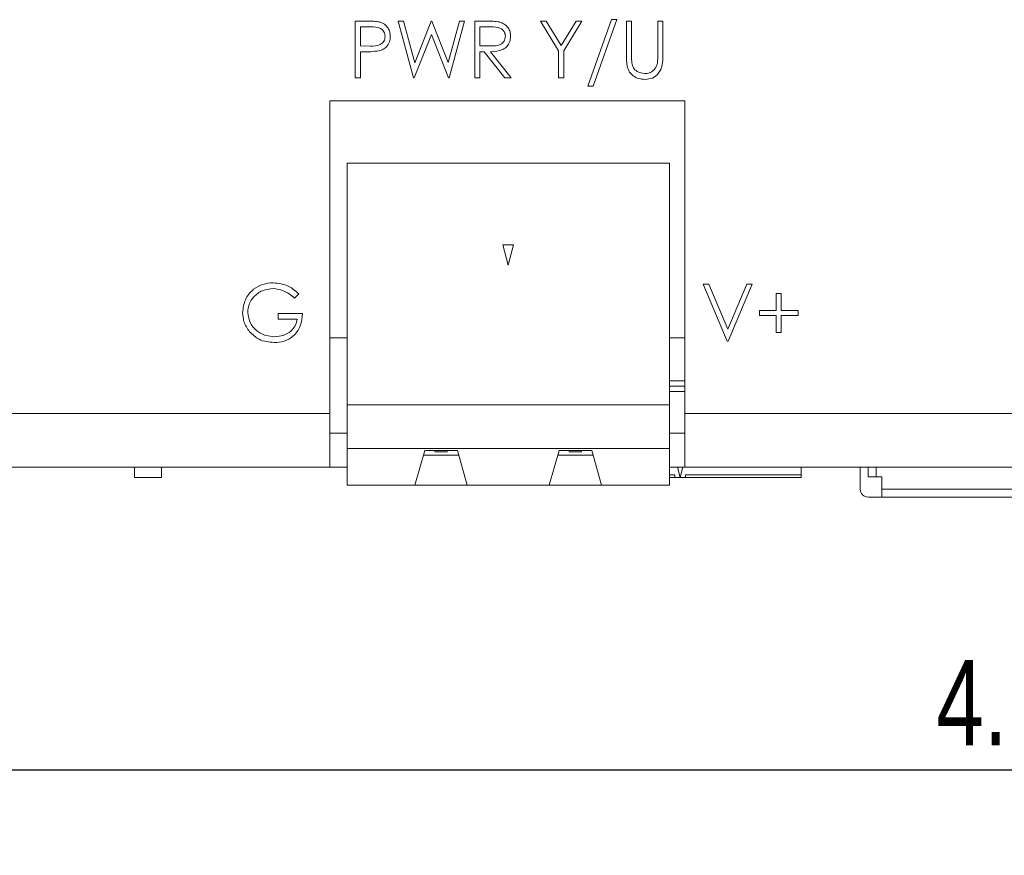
# Model space of a CAD drawing. Header units: inches. Extents: x 0.2 to 16.3, y 0.2 to 11.5.
# Tile 43 of 64: x 7.3 to 8.7, y 5.6 to 6.8. Entities that reach past the tile are written whole.
import ezdxf

# ---------------------------------------------------------------- set-up
doc = ezdxf.new("R2010")
doc.units = ezdxf.units.IN
doc.header["$MEASUREMENT"] = 0
doc.layers.add('FORMAT', color=7, linetype='Continuous')
doc.styles.add('SLDTEXTSTYLE0', font='TXT', dxfattribs={"width": 0.75})
doc.dimstyles.new('SLDDIMSTYLE0', dxfattribs={"dimtxt": 0.125, "dimasz": 0.13, "dimexe": 0, "dimexo": 0.0625, "dimgap": 0.03125, "dimtad": 2, "dimdec": 3, "dimzin": 4, "dimdsep": 46, "dimtxsty": 'Standard', "dimsah": 1, "dimcen": 0.09, "dimadec": 0, "dimazin": 0, "dimtfac": 1, "dimtdec": 3, "dimtofl": 0, "dimtmove": 0, "dimatfit": 3, "dimfxl": 0, "dimtolj": 1, "dimtzin": 12, "dimarcsym": 0})

# ---------------------------------------------------------------- blocks, each defined once
blk = doc.blocks.new('*D7')
at = {"layer": 'FORMAT'}
for p, q in [((6.5309, 6.4284), (6.5309, 5.6247)), ((11.1809, 6.4284), (11.1809, 5.6247)), ((11.1809, 5.7497), (6.5309, 5.7497))]:
    blk.add_line(p, q, dxfattribs=at)
for points in [[(6.5309, 5.7497), (6.6609, 5.7297), (6.6609, 5.7697)], [(11.1809, 5.7497), (11.0509, 5.7697), (11.0509, 5.7297)]]:
    blk.add_solid(points, dxfattribs=at)
at = {"layer": 'FORMAT', "insert": (8.6481, 5.9108), "char_height": 0.125, "attachment_point": 1, "style": 'SLDTEXTSTYLE0'}
blk.add_mtext('4.650', dxfattribs=at)

msp = doc.modelspace()

# ---------------------------------------------------------------- linework, layer by layer
at = {"color": 7, "linetype": 'Continuous', "lineweight": 15}
for p, q in [((7.7966, 6.8473), (7.813, 6.8473)), ((7.7966, 6.764), (7.7966, 6.8473)), ((7.8597, 6.8473), (7.8674, 6.8473)), ((7.8818, 6.764), (7.8597, 6.8473)), ((7.8674, 6.8473), (7.8837, 6.7862)), ((7.8837, 6.7862), (7.908, 6.8473)), ((7.908, 6.8473), (7.909, 6.8473)), ((7.909, 6.8473), (7.9328, 6.7866)), ((7.9328, 6.7866), (7.9492, 6.8473)), ((7.9569, 6.8473), (7.9344, 6.764)), ((7.9492, 6.8473), (7.9569, 6.8473)), ((7.9718, 6.8473), (7.9885, 6.8473)), ((7.9718, 6.764), (7.9718, 6.8473)), ((8.068, 6.8473), (8.0766, 6.8473)), ((8.0947, 6.8036), (8.068, 6.8473)), ((8.0766, 6.8473), (8.0985, 6.8115)), ((8.0985, 6.8115), (8.1203, 6.8473)), ((8.1289, 6.8473), (8.1022, 6.8036)), ((8.1203, 6.8473), (8.1289, 6.8473)), ((8.1374, 6.7522), (8.1723, 6.8495)), ((8.1802, 6.8495), (8.1453, 6.7522)), ((8.1723, 6.8495), (8.1802, 6.8495)), ((8.1941, 6.8473), (8.2015, 6.8473)), ((8.1941, 6.797), (8.1941, 6.8473)), ((8.2015, 6.8473), (8.2015, 6.7974)), ((8.24, 6.8473), (8.2475, 6.8473)), ((8.24, 6.7974), (8.24, 6.8473)), ((8.2475, 6.8473), (8.2475, 6.797)), ((7.8041, 6.8388), (7.8041, 6.811)), ((7.8193, 6.8388), (7.8041, 6.8388)), ((7.9083, 6.8277), (7.8829, 6.764)), ((7.9333, 6.764), (7.9083, 6.8277)), ((7.9793, 6.8388), (7.9793, 6.811)), ((7.9949, 6.8388), (7.9793, 6.8388)), ((7.8041, 6.811), (7.8187, 6.8108)), ((7.8041, 6.8024), (7.8041, 6.764)), ((7.8101, 6.8024), (7.8041, 6.8024)), ((7.9793, 6.811), (7.9946, 6.8109)), ((7.9793, 6.8024), (7.9793, 6.764)), ((7.9854, 6.8024), (7.9793, 6.8024)), ((8.016, 6.764), (7.9854, 6.8024)), ((7.9946, 6.8024), (8.0253, 6.764)), ((8.0947, 6.764), (8.0947, 6.8036)), ((8.1022, 6.8036), (8.1022, 6.764)), ((7.8041, 6.764), (7.7966, 6.764)), ((7.8829, 6.764), (7.8818, 6.764)), ((7.9344, 6.764), (7.9333, 6.764)), ((7.9793, 6.764), (7.9718, 6.764)), ((8.0253, 6.764), (8.016, 6.764)), ((8.1022, 6.764), (8.0947, 6.764)), ((8.1453, 6.7522), (8.1374, 6.7522)), ((8.2795, 6.7306), (7.7595, 6.7306)), ((7.7595, 6.7306), (7.7595, 6.2724)), ((8.2795, 6.2724), (8.2795, 6.7306)), ((7.7846, 6.2851), (7.7846, 6.6394)), ((7.7846, 6.6394), (8.257, 6.6394)), ((8.257, 6.2851), (8.257, 6.6394)), ((8.0287, 6.5194), (8.0129, 6.5194)), ((8.0129, 6.5194), (8.0208, 6.4898)), ((8.0208, 6.4898), (8.0287, 6.5194)), ((8.3067, 6.4618), (8.3147, 6.4618)), ((8.3419, 6.3784), (8.3067, 6.4618)), ((8.3147, 6.4618), (8.3425, 6.3961)), ((8.3425, 6.3961), (8.3703, 6.4618)), ((8.3783, 6.4618), (8.343, 6.3784)), ((8.3703, 6.4618), (8.3783, 6.4618)), ((7.7137, 6.4475), (7.7073, 6.4415)), ((8.4135, 6.4479), (8.421, 6.4479)), ((8.4135, 6.4233), (8.4135, 6.4479)), ((8.421, 6.4479), (8.421, 6.4233)), ((8.389, 6.4233), (8.4135, 6.4233)), ((8.389, 6.4158), (8.389, 6.4233)), ((8.421, 6.4233), (8.4456, 6.4233)), ((8.4456, 6.4233), (8.4456, 6.4158)), ((7.6838, 6.419), (7.7191, 6.419)), ((7.6838, 6.4105), (7.6838, 6.419)), ((7.7116, 6.4105), (7.6838, 6.4105)), ((8.4135, 6.4158), (8.389, 6.4158)), ((8.4135, 6.3912), (8.4135, 6.4158)), ((8.421, 6.4158), (8.421, 6.3912)), ((8.4456, 6.4158), (8.421, 6.4158)), ((7.7595, 6.3834), (7.7846, 6.3834)), ((8.257, 6.3834), (8.2795, 6.3834)), ((8.421, 6.3912), (8.4135, 6.3912)), ((8.343, 6.3784), (8.3419, 6.3784)), ((8.257, 6.3202), (8.2795, 6.3202)), ((8.2795, 6.3123), (8.257, 6.3123)), ((8.2795, 6.3044), (8.257, 6.3044)), ((7.7846, 6.2211), (7.7846, 6.2851)), ((7.7846, 6.2851), (8.257, 6.2851)), ((8.257, 6.2211), (8.257, 6.2851)), ((6.9599, 6.2724), (7.7595, 6.2724)), ((7.7595, 6.1934), (7.7595, 6.2724)), ((8.2795, 6.2724), (8.2795, 6.1934)), ((8.2795, 6.2724), (9.4195, 6.2724)), ((7.7595, 6.2434), (7.7846, 6.2434)), ((8.257, 6.2434), (8.2795, 6.2434)), ((8.257, 6.2211), (7.7846, 6.2211)), ((7.7846, 6.2211), (7.7846, 6.167)), ((8.257, 6.167), (8.257, 6.2211)), ((7.884, 6.167), (7.8986, 6.2182)), ((7.9482, 6.2111), (7.8965, 6.2111)), ((7.8986, 6.2182), (7.9462, 6.2182)), ((7.9127, 6.2182), (7.9132, 6.2162)), ((7.9315, 6.2162), (7.9132, 6.2162)), ((7.932, 6.2182), (7.9315, 6.2162)), ((7.9462, 6.2182), (7.9608, 6.167)), ((8.0808, 6.167), (8.0954, 6.2182)), ((8.1451, 6.2111), (8.0934, 6.2111)), ((8.0954, 6.2182), (8.1431, 6.2182)), ((8.1101, 6.2162), (8.1096, 6.2182)), ((8.1284, 6.2162), (8.1101, 6.2162)), ((8.1289, 6.2182), (8.1284, 6.2162)), ((8.1431, 6.2182), (8.1576, 6.167)), ((6.9599, 6.1934), (7.7595, 6.1934)), ((7.4731, 6.1934), (7.4731, 6.1784)), ((7.4731, 6.1934), (7.4731, 6.1883)), ((7.5124, 6.1934), (7.5124, 6.1784)), ((7.7595, 6.1934), (7.7846, 6.1934)), ((8.257, 6.1934), (8.2795, 6.1934)), ((8.2729, 6.1784), (8.2689, 6.1934)), ((8.2769, 6.1934), (8.2729, 6.1784)), ((8.2795, 6.1934), (9.4195, 6.1934)), ((8.4503, 6.1824), (8.4503, 6.1934)), ((8.5367, 6.1615), (8.5367, 6.1934)), ((8.5485, 6.1934), (8.5485, 6.1792)), ((8.5603, 6.1934), (8.5603, 6.1792)), ((7.4731, 6.1883), (7.4731, 6.1784)), ((7.5124, 6.1784), (7.4731, 6.1784)), ((8.257, 6.1824), (8.265, 6.1824)), ((8.257, 6.1784), (8.265, 6.1784)), ((8.265, 6.1824), (8.265, 6.1784)), ((8.265, 6.1784), (8.2808, 6.1784)), ((8.2808, 6.1784), (8.2808, 6.1824)), ((8.2808, 6.1824), (8.4503, 6.1824)), ((8.2808, 6.1784), (8.4503, 6.1784)), ((8.4503, 6.1824), (8.4503, 6.1784)), ((8.5485, 6.1792), (8.5603, 6.1792)), ((8.5603, 6.1792), (8.5682, 6.1792)), ((8.5682, 6.1615), (8.5682, 6.1792)), ((7.884, 6.167), (7.7846, 6.167)), ((7.9608, 6.167), (7.884, 6.167)), ((7.9608, 6.167), (8.0808, 6.167)), ((8.1576, 6.167), (8.0808, 6.167)), ((8.257, 6.167), (8.1576, 6.167)), ((8.5682, 6.1497), (8.5485, 6.1497)), ((8.5682, 6.1497), (8.5682, 6.1615)), ((8.5682, 6.1615), (8.9776, 6.1615)), ((8.5682, 6.1497), (8.9776, 6.1497))]:
    msp.add_line(p, q, dxfattribs=at)
msp.add_arc((8.5485, 6.1615), 0.0118, 180, 270, dxfattribs=at)
for points, knots in [([(7.813, 6.8473), (7.8165, 6.8473), (7.8229, 6.8474), (7.8292, 6.8465), (7.8319, 6.8461)], [0, 0, 0, 0, 0.560314, 1, 1, 1, 1]), ([(7.8319, 6.8461), (7.8345, 6.8452), (7.8395, 6.8433), (7.8448, 6.8377), (7.8475, 6.8313), (7.8478, 6.8271), (7.8479, 6.825)], [0, 0, 0, 0, 0.279706, 0.559381, 0.779507, 1, 1, 1, 1]), ([(7.9885, 6.8473), (7.9921, 6.8473), (7.9984, 6.8474), (8.0046, 6.8465), (8.0074, 6.8462)], [0, 0, 0, 0, 0.560239, 1, 1, 1, 1]), ([(8.0074, 6.8462), (8.01, 6.8453), (8.0152, 6.8436), (8.0207, 6.838), (8.0238, 6.8315), (8.0241, 6.8272), (8.0242, 6.825)], [0, 0, 0, 0, 0.279797, 0.5595, 0.779626, 1, 1, 1, 1]), ([(7.8404, 6.8249), (7.8401, 6.8273), (7.8395, 6.8309), (7.8364, 6.8347), (7.8305, 6.8389), (7.8243, 6.8388), (7.8193, 6.8388)], [0, 0, 0, 0, 0.248969, 0.37473, 0.500383, 1, 1, 1, 1]), ([(8.0167, 6.8251), (8.0166, 6.8263), (8.0164, 6.8287), (8.0148, 6.832), (8.0124, 6.8349), (8.0063, 6.8389), (8, 6.8388), (7.9949, 6.8388)], [0, 0, 0, 0, 0.125308, 0.250617, 0.375954, 0.50128, 1, 1, 1, 1]), ([(7.8187, 6.8108), (7.8238, 6.8108), (7.8301, 6.8108), (7.8363, 6.8149), (7.8395, 6.8188), (7.8401, 6.8225), (7.8404, 6.8249)], [0, 0, 0, 0, 0.4997205, 0.6253502, 0.7510824, 1, 1, 1, 1]), ([(7.8479, 6.825), (7.8477, 6.8222), (7.8473, 6.8167), (7.8431, 6.81), (7.8375, 6.8057), (7.8333, 6.8045), (7.8313, 6.8038)], [0, 0, 0, 0, 0.2800982, 0.5593234, 0.7794576, 1, 1, 1, 1]), ([(7.9946, 6.8109), (7.9997, 6.8109), (8.0061, 6.8109), (8.0124, 6.815), (8.0157, 6.8188), (8.0163, 6.8226), (8.0167, 6.8251)], [0, 0, 0, 0, 0.499827, 0.625496, 0.751208, 1, 1, 1, 1]), ([(8.0242, 6.825), (8.024, 6.8224), (8.0235, 6.8171), (8.0194, 6.8101), (8.01, 6.8031), (8.001, 6.8027), (7.9946, 6.8024)], [0, 0, 0, 0, 0.18712, 0.373979, 0.560911, 1, 1, 1, 1]), ([(7.8313, 6.8038), (7.8273, 6.8033), (7.8203, 6.8024), (7.8132, 6.8024), (7.8101, 6.8024)], [0, 0, 0, 0, 0.559693, 1, 1, 1, 1]), ([(8.1955, 6.7794), (8.195, 6.7827), (8.1941, 6.7885), (8.1941, 6.7944), (8.1941, 6.797)], [0, 0, 0, 0, 0.5594979, 1, 1, 1, 1]), ([(8.2015, 6.7974), (8.2015, 6.7953), (8.2015, 6.7916), (8.2018, 6.7879), (8.2019, 6.7863)], [0, 0, 0, 0, 0.560126, 1, 1, 1, 1]), ([(8.2019, 6.7863), (8.2024, 6.7838), (8.2035, 6.7787), (8.2106, 6.7721), (8.2172, 6.7711), (8.2212, 6.7704)], [0, 0, 0, 0, 0.281056, 0.560821, 1, 1, 1, 1]), ([(8.2212, 6.7704), (8.2235, 6.7706), (8.2281, 6.7711), (8.2336, 6.7747), (8.2374, 6.7793), (8.2386, 6.7827), (8.2391, 6.7845)], [0, 0, 0, 0, 0.279786, 0.559377, 0.779569, 1, 1, 1, 1]), ([(8.2475, 6.797), (8.2474, 6.7923), (8.2473, 6.7831), (8.2422, 6.7708), (8.2325, 6.763), (8.2252, 6.7622), (8.2216, 6.7619)], [0, 0, 0, 0, 0.281654, 0.56011, 0.78008, 1, 1, 1, 1]), ([(8.2391, 6.7845), (8.2395, 6.7869), (8.24, 6.7912), (8.24, 6.7955), (8.24, 6.7974)], [0, 0, 0, 0, 0.559627, 1, 1, 1, 1]), ([(8.2216, 6.7619), (8.2184, 6.7621), (8.2121, 6.7625), (8.2041, 6.7666), (8.1983, 6.7725), (8.1965, 6.7771), (8.1955, 6.7794)], [0, 0, 0, 0, 0.2802209, 0.5599136, 0.7799516, 1, 1, 1, 1]), ([(7.6315, 6.4201), (7.6323, 6.4267), (7.6339, 6.4397), (7.6459, 6.4544), (7.6609, 6.4626), (7.6712, 6.4635), (7.6763, 6.4639)], [0, 0, 0, 0, 0.279591, 0.559072, 0.779411, 1, 1, 1, 1]), ([(7.6761, 6.4553), (7.6708, 6.4547), (7.6602, 6.4534), (7.6479, 6.4445), (7.6404, 6.4329), (7.6394, 6.4246), (7.639, 6.4205)], [0, 0, 0, 0, 0.279847, 0.559554, 0.779847, 1, 1, 1, 1]), ([(7.7073, 6.4415), (7.7022, 6.4457), (7.693, 6.4533), (7.6812, 6.4547), (7.6761, 6.4553)], [0, 0, 0, 0, 0.55984, 1, 1, 1, 1]), ([(7.6763, 6.4639), (7.6842, 6.4629), (7.6984, 6.4611), (7.7091, 6.4517), (7.7137, 6.4475)], [0, 0, 0, 0, 0.558579, 1, 1, 1, 1]), ([(7.6417, 6.392), (7.6384, 6.3968), (7.6325, 6.4053), (7.6318, 6.4156), (7.6315, 6.4201)], [0, 0, 0, 0, 0.559318, 1, 1, 1, 1]), ([(7.639, 6.4205), (7.6398, 6.4149), (7.6415, 6.4039), (7.6526, 6.3923), (7.6654, 6.3859), (7.6741, 6.3852), (7.6785, 6.3848)], [0, 0, 0, 0, 0.279062, 0.558585, 0.779237, 1, 1, 1, 1]), ([(7.7191, 6.419), (7.7186, 6.4127), (7.7175, 6.4002), (7.707, 6.3853), (7.6926, 6.3773), (7.6827, 6.3766), (7.6778, 6.3763)], [0, 0, 0, 0, 0.280351, 0.559368, 0.779371, 1, 1, 1, 1]), ([(7.6785, 6.3848), (7.6828, 6.3852), (7.6913, 6.3858), (7.7019, 6.392), (7.7092, 6.4006), (7.7108, 6.4072), (7.7116, 6.4105)], [0, 0, 0, 0, 0.280254, 0.559911, 0.77994, 1, 1, 1, 1]), ([(7.6778, 6.3763), (7.67, 6.377), (7.6561, 6.3783), (7.6461, 6.3878), (7.6417, 6.392)], [0, 0, 0, 0, 0.559618, 1, 1, 1, 1])]:
    msp.add_open_spline(points, degree=3, knots=knots, dxfattribs=at)
for points in [[(8.6715, 6.1934), (8.6715, 6.1931)], [(8.678, 6.1934), (8.678, 6.1931)]]:
    msp.add_open_spline(points, degree=1, dxfattribs=at)

# ---------------------------------------------------------------- dimensions: what is measured, and where the dimension line sits
at = {"layer": 'FORMAT'}
dim = msp.add_linear_dim(base=(6.5309, 5.7497), p1=(11.1809, 6.4784), p2=(6.5309, 6.4784), dimstyle='SLDDIMSTYLE0', dxfattribs=at)
dim.commit()
dim.dimension.update_dxf_attribs({"geometry": '*D7', "text_midpoint": (8.8559, 5.7497), "dimtype": 160})

doc.saveas('drawing.dxf')
